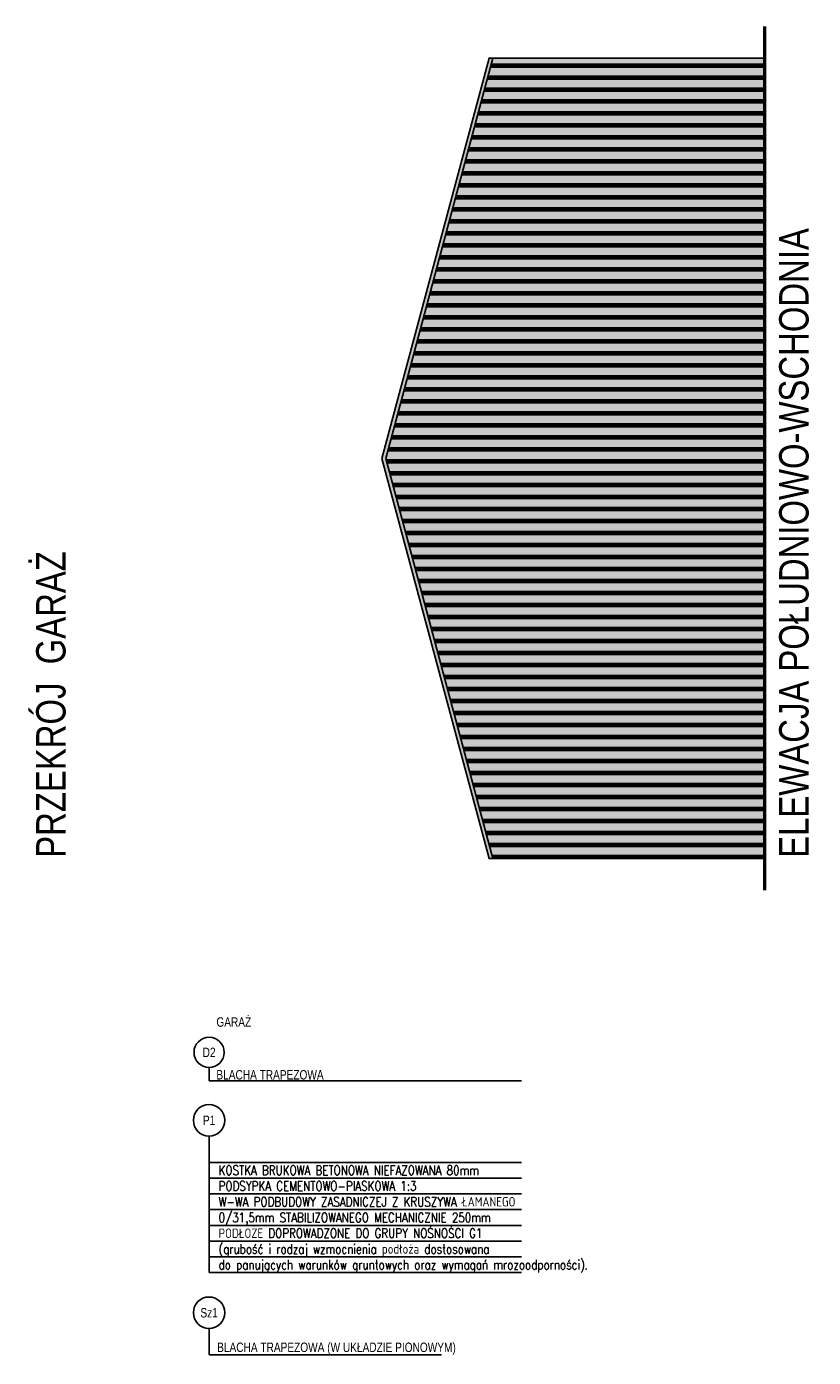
# Model space of a CAD drawing. Header units: centimetres. Extents: x 0 to 55409, y -2708 to 14680.
# Tile 214 of 215: x 54160 to 55409, y 3717 to 5832. Entities that reach past the tile are written whole.
import ezdxf
from ezdxf.enums import TextEntityAlignment as Align

# ---------------------------------------------------------------- set-up
doc = ezdxf.new("R2010")
doc.units = ezdxf.units.CM
doc.header["$LTSCALE"] = 0.01
for name, color, linetype in [('A-ELEWACJE', 3, 'Continuous'), ('A-Elewacje_wypełnienia', 7, 'Continuous'), ('A-OPISY', 70, 'Continuous'), ('CKOPIS_WIDOK', 3, 'Continuous'), ('CKPODLOGA_OPIS', 3, 'Continuous'), ('CKPODLOGA_OTOCZKI', 1, 'Continuous')]:
    doc.layers.add(name, color=color, linetype=linetype)
doc.styles.add('Arial$001', font='arial.ttf', dxfattribs={"height": 1.872})
doc.styles.add('RomanS', font='romans.shx', dxfattribs={"width": 0.8})
doc.styles.get("Standard").update_dxf_attribs({"font": 'ic-simplex.shx', "width": 0.8})

# ---------------------------------------------------------------- blocks, each defined once
blk = doc.blocks.new('*U226')
at = {"color": 0}
blk.add_circle((0, 0), 25, dxfattribs=at)
at = {"layer": 'CKPODLOGA_OPIS', "width": 0.8}
blk.add_attdef('OZNAČENÍ', text='', height=15, dxfattribs=at).set_placement((0, 0), align=Align.MIDDLE_CENTER)
blk = doc.blocks.new('*U397')
at = {"color": 0}
blk.add_circle((0, 0), 25, dxfattribs=at)
at = {"layer": 'CKPODLOGA_OPIS', "width": 0.8}
blk.add_attdef('OZNAČENÍ', text='', height=15, dxfattribs=at).set_placement((0, 0), align=Align.MIDDLE_CENTER)
blk = doc.blocks.new('*U400')
at = {"color": 0}
blk.add_circle((0, 0), 40, dxfattribs=at)
at = {"layer": 'CKPODLOGA_OPIS', "width": 0.8}
blk.add_attdef('OZNAČENÍ', text='', height=25, rotation=90, dxfattribs=at).set_placement((0, 0), align=Align.MIDDLE_CENTER)

msp = doc.modelspace()

# ---------------------------------------------------------------- hatches: boundary and pattern name
at = {"layer": 'A-Elewacje_wypełnienia', "true_color": 0x383e42}
h = msp.add_hatch(color=250, dxfattribs=at)
h.dxf.hatch_style = 1
h.paths.add_polyline_path([(54894.476, 5781.604), (54724.476, 5144.051), (54894.476, 4509.604), (55331.697, 4509.604), (55331.697, 5781.604)])
at = {"layer": 'A-Elewacje_wypełnienia'}
h = msp.add_hatch(dxfattribs=at)
h.set_pattern_fill('GLASS_FLAT', color=256, scale=3, angle=180)
h.set_pattern_definition([(180, (-700, 0), (-2e-15, -19.05), []), (180, (-700, -2.381), (-2e-15, -19.05), []), (180, (-700, -4.762), (-2e-15, -19.05), [])])
h.paths.add_polyline_path([(54900.688, 5781.604), (54730.272, 5145.604), (54900.688, 4509.604), (55331.697, 4509.604), (55331.697, 5781.604)])

# ---------------------------------------------------------------- linework, layer by layer
at = {"layer": 'A-ELEWACJE', "color": 1, "lineweight": 50}
msp.add_lwpolyline([(55331.697, 5831.604), (55331.697, 4459.604)], dxfattribs=at)
at = {"layer": 'A-ELEWACJE'}
for points in [[(55331.697, 5781.604), (54900.688, 5781.604), (54894.476, 5781.604), (54724.06, 5145.604), (54894.476, 4509.604), (54900.688, 4509.604), (55331.697, 4509.604), (55331.697, 5781.604)], [(54900.688, 5781.604), (54730.272, 5145.604), (54900.688, 4509.604)]]:
    msp.add_lwpolyline(points, dxfattribs=at)
at = {"layer": 'CKPODLOGA_OTOCZKI'}
for p, q in [((54449.968, 4156.6), (54449.968, 4177.833)), ((54449.968, 4156.6), (54945.968, 4156.6)), ((54449.968, 3851.913), (54449.968, 4068.845)), ((54449.968, 4026.913), (54945.968, 4026.913)), ((54449.968, 4001.913), (54945.968, 4001.913)), ((54449.968, 3976.913), (54945.968, 3976.913)), ((54449.968, 3951.913), (54945.968, 3951.913)), ((54449.968, 3926.913), (54945.968, 3926.913)), ((54449.968, 3901.913), (54945.968, 3901.913)), ((54449.968, 3876.913), (54945.968, 3876.913)), ((54449.968, 3851.913), (54945.968, 3851.913)), ((54449.968, 3721.182), (54449.968, 3763.114)), ((54449.968, 3721.182), (54818.976, 3721.182))]:
    msp.add_line(p, q, dxfattribs=at)

# ---------------------------------------------------------------- block references
ref = msp.add_blockref('*U400', (54449.968, 4201.833), dxfattribs=dict(at, xscale=0.5999999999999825, yscale=0.5999999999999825, zscale=0.5999999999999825, rotation=270))
ref.add_attrib('Označení', 'D2', dxfattribs={"layer": 'CKPODLOGA_OPIS', "height": 15, "width": 0.8}).set_placement((54449.968, 4201.833), align=Align.MIDDLE_CENTER)
ref = msp.add_blockref('*U226', (54449.968, 4093.845), dxfattribs=at)
ref.add_attrib('Označení', 'P1', dxfattribs={"layer": 'CKPODLOGA_OPIS', "height": 15, "width": 0.8}).set_placement((54449.968, 4093.845), align=Align.MIDDLE_CENTER)
ref = msp.add_blockref('*U397', (54449.968, 3788.114), dxfattribs=at)
ref.add_attrib('Označení', 'Sz1', dxfattribs={"layer": 'CKPODLOGA_OPIS', "height": 15, "width": 0.8}).set_placement((54449.968, 3788.114), align=Align.MIDDLE_CENTER)

# ---------------------------------------------------------------- texts
at = {"layer": 'A-OPISY', "style": 'Arial$001', "width": 0.8}
for s, p in [('ELEWACJA POŁUDNIOWO-WSCHODNIA', (55401.697, 4510.964)), ('PRZEKRÓJ  GARAŻ', (54222.034, 4510.964))]:
    msp.add_text(s, height=46.70802, rotation=90, dxfattribs=at).set_placement(p)
at = {"layer": 'CKOPIS_WIDOK', "char_height": 15, "width": 660, "attachment_point": 7}
for s, insert in [('GARAŻ', (54461.5, 4242.312)), ('BLACHA TRAPEZOWA', (54461.5, 4158.483))]:
    msp.add_mtext(s, dxfattribs=dict(at, insert=insert))
at = {"layer": 'CKPODLOGA_OPIS', "insert": (54465.031, 3851.913), "char_height": 15, "width": 570, "attachment_point": 7, "style": 'RomanS'}
msp.add_mtext('{\\Fromans.shx;KOSTKA BRUKOWA BETONOWA NIEFAZOWANA 80mm\\PPODSYPKA CEMENTOWO-PIASKOWA 1:3\\PW-WA PODBUDOWY ZASADNICZEJ Z KRUSZYWA ŁAMANEGO\\P0/31,5mm STABILIZOWANEGO MECHANICZNIE 250mm\\PPODŁOŻE DOPROWADZONE DO GRUPY NOŚNOŚCI G1\\P(grubość i rodzaj wzmocnienia podłoża dostosowana \\Pdo panujących warunków gruntowych oraz wymagań mrozoodporności).}', dxfattribs=at)
at = {"layer": 'CKPODLOGA_OPIS', "insert": (54462.726, 3721.182), "char_height": 15, "width": 570, "attachment_point": 7}
msp.add_mtext('{\\Fic-romans.shx;BLACHA TRAPEZOWA (W UKŁADZIE PIONOWYM) }', dxfattribs=at)

doc.saveas('drawing.dxf')
